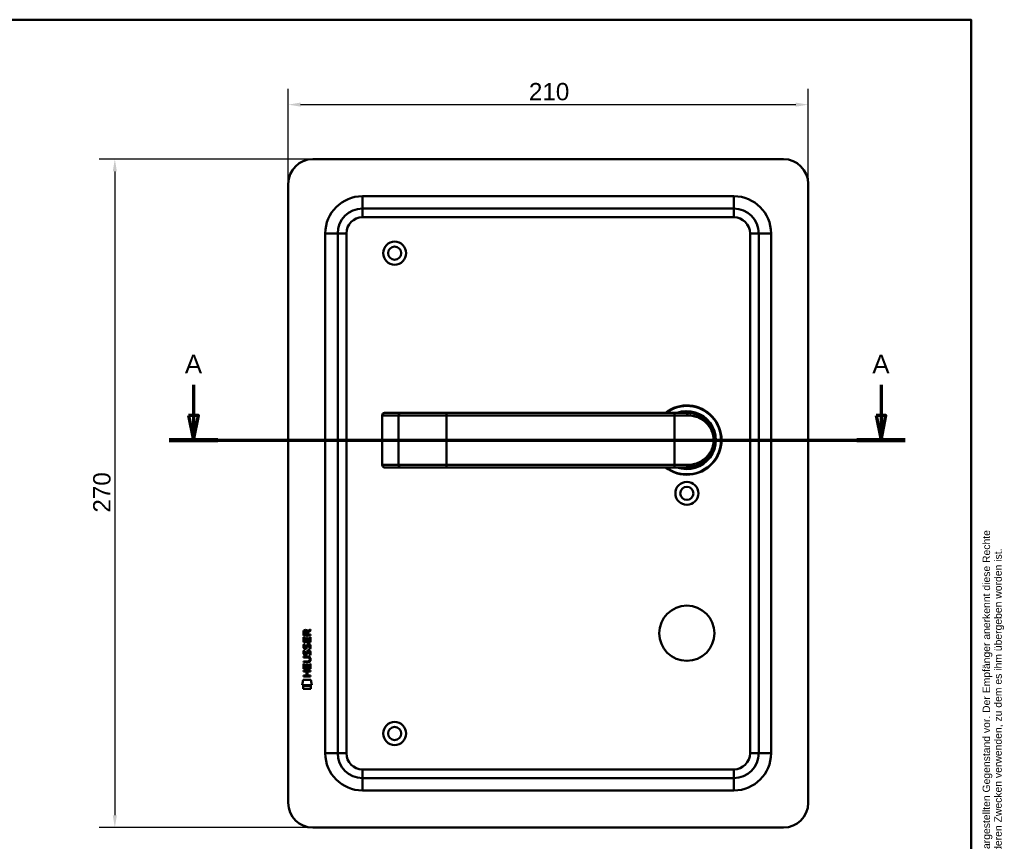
# Model space of a CAD drawing. Header units: millimetres. Extents: x 20 to 833, y 20 to 574.
# Tile 9 of 9: x 436 to 833, y 242 to 574. Entities that reach past the tile are written whole.
import ezdxf
from ezdxf.enums import TextEntityAlignment as Align

# ---------------------------------------------------------------- set-up
doc = ezdxf.new("R2010")
doc.units = ezdxf.units.MM
doc.header["$LTSCALE"] = 2
for name, color, linetype, lineweight in [('Bemaßungen(DIN)', 7, 'Continuous', 25), ('Schnittansichtslinien(DIN)', 7, 'Continuous', 70), ('Sichtbare Kanten(DIN)', 7, 'Continuous', 50), ('Sichtbare tangentiale Kanten(DIN)', 7, 'Continuous', 50), ('Skizziergeometrie(DIN)', 7, 'Continuous', 50), ('Skizzierlinie(DIN)', 7, 'Continuous', 25), ('Symbole(DIN)', 7, 'Continuous', 25)]:
    doc.layers.add(name, color=color, linetype=linetype, lineweight=lineweight)
doc.styles.add('Aktuell-DIN', font='arial.ttf')
doc.styles.add('Aktuell-DINGroßer Text', font='arial.ttf')
doc.styles.add('STANDARD-DIN~0', font='arial.ttf')
doc.styles.add('Textstil10', font='arial.ttf')
doc.styles.add('Textstil41', font='arial.ttf', dxfattribs={"width": 0.8})
doc.styles.add('Textstil83', font='arial.ttf', dxfattribs={"width": 0.8})
doc.dimstyles.new('CAD-LAN', dxfattribs={"dimscale": 2, "dimtxt": 3.5, "dimasz": 2.5, "dimexe": 3.175, "dimexo": 0, "dimgap": 0.8, "dimtad": 1, "dimrnd": 1e-08, "dimtxsty": 'STANDARD-DIN~0', "dimcen": 0.09, "dimdle": 10, "dimclrd": 250, "dimclre": 250, "dimclrt": 250, "dimadec": 0, "dimazin": 2, "dimtfac": 1, "dimtmove": 0, "dimatfit": 3, "dimfxl": 1, "dimtolj": 1, "dimtzin": 0, "dimlwd": 25, "dimlwe": 25, "dimarcsym": 0})

# ---------------------------------------------------------------- blocks, each defined once
blk = doc.blocks.new('Ränder Standardrahmen')
at = {"layer": 'Skizziergeometrie(DIN)', "flags": 128}
blk.add_lwpolyline([(10, 10), (10, 287), (410, 287), (410, 10), (10, 10)], dxfattribs=at)
blk = doc.blocks.new('Schriftfelder Heusser')
at = {"layer": 'Skizziergeometrie(DIN)'}
for p, q in [((101, 229.92), (101, 236.92)), ((101, 236.92), (291, 236.92)), ((111, 229.92), (111, 236.92)), ((123, 229.92), (123, 236.92)), ((232, 229.92), (232, 236.92)), ((256, 229.92), (256, 236.92)), ((291, 236.92), (291, 229.92)), ((101, 191.42), (101, 229.92)), ((101, 229.92), (291, 229.92)), ((111, 229.92), (111, 221.42)), ((123, 229.92), (123, 221.42)), ((232, 229.92), (232, 221.42)), ((256, 229.92), (256, 221.42)), ((291, 229.92), (291, 191.42)), ((101, 221.42), (291, 221.42)), ((150, 221.42), (150, 204.42)), ((198.85, 221.42), (198.85, 204.42)), ((216.35, 221.42), (216.35, 204.42)), ((238.35, 221.42), (238.35, 204.42)), ((278, 221.42), (278, 191.42)), ((278, 208.67), (291, 208.67)), ((101, 204.42), (291, 204.42)), ((142, 204.42), (142, 191.42)), ((236, 204.42), (236, 191.42)), ((278, 200.17), (291, 200.17)), ((291, 191.42), (101, 191.42))]:
    blk.add_line(p, q, dxfattribs=at)
at = {"layer": 'Skizzierlinie(DIN)'}
for p, q in [((113.5, 221.42), (113.5, 204.42)), ((118, 221.42), (118, 204.42)), ((162.35, 221.42), (162.35, 204.42)), ((166.85, 221.42), (166.85, 204.42)), ((113.5, 217.17), (150, 217.17)), ((162.35, 217.17), (278, 217.17)), ((113.5, 212.92), (150, 212.92)), ((162.35, 212.92), (278, 212.92)), ((113.5, 208.67), (150, 208.67)), ((162.35, 208.67), (278, 208.67))]:
    blk.add_line(p, q, dxfattribs=at)
for centre in [(115.75, 219.25), (164.6, 219.25), (115.75, 215.04), (164.6, 215.04), (115.75, 210.79), (164.6, 210.79), (115.75, 206.54), (164.6, 206.54)]:
    blk.add_circle(centre, 1.75, dxfattribs=at)
at = {"layer": 'Symbole(DIN)', "color": 7, "insert": (293.33, 191.7), "char_height": 1.5, "width": 182.3003, "attachment_point": 1, "rotation": 90, "line_spacing_factor": 0.944221, "style": 'Aktuell-DIN'}
blk.add_mtext('\\fArial|b0|i0;\\H1.5000;Die Schlossfabrik Heusser AG ist Eigentümerin dieses Dokumentes und behält sich alle Rechte an diesem und dem dargestellten Gegenstand vor. Der Empfänger anerkennt diese Rechte\\Pund wird das Dokument nicht ohne schriftliche Ermächtigung der Eigentümerin Dritten zugänglich machen oder zu anderen Zwecken verwenden, zu dem es ihm übergeben worden ist.\\P ', dxfattribs=at)
at = {"layer": 'Symbole(DIN)', "color": 179, "true_color": 0x262659, "style": 'Aktuell-DIN'}
for s, insert, char_height, attachment_point in [('Pos.', (106, 227), 2.489, 2), ('Menge', (117, 227), 2.489, 2), ('Benennung', (125.81, 225.38), 2.489, 4), ('B-Nummer', (234.74, 225.62), 2.489, 4), ('Material', (265.02, 225.62), 2.489, 5), ('\\fArial|b0|i0;a', (115.81, 219.53), 2, 5), ('\\fArial|b0|i0;e', (164.54, 219.53), 2, 5), ('\\fArial|b0|i0;Gezeichnet', (200.05, 219.23), 2, 4), ('\\fArial|b0|i0;b', (115.75, 215), 2, 5), ('\\fArial|b0|i0;f', (164.55, 215.06), 2, 5), ('\\fArial|b0|i0;Freigegeben', (199.92, 216), 2, 1), ('\\fArial|b0|i0;c', (115.75, 211.01), 2, 5), ('\\fArial|b0|i0;g', (164.63, 211.05), 2, 5), ('\\fArial|b0|i0;Projekt', (200, 211.98), 2, 1), ('\\fArial|b0|i0;d', (115.76, 206.55), 2, 5), ('\\fArial|b0|i0;h', (164.55, 206.57), 2, 5), ('\\fArial|b0|i0;CAD-Nr.', (200, 207.5), 2, 1), ('\\fArial|b0|i0;\\H2.0000;Massstab', (284.39, 206.37), 2, 5), ('\\fArial|b0|i0;\\H2.0000;Baugruppe', (143.1, 203.73), 2, 1), ('\\fArial|b0|i0;Zeichnungs-Nr.', (237, 203.5), 2, 1), ('\\fArial|b0|i0;\\H2.5000;4853 Murgenthal', (113.33, 192.46), 2.5, 7)]:
    blk.add_mtext(s, dxfattribs=dict(at, insert=insert, char_height=char_height, attachment_point=attachment_point))
at = {"layer": 'Symbole(DIN)', "color": 179, "true_color": 0x262659, "attachment_point": 5, "style": 'Aktuell-DIN'}
for s, insert, char_height, width in [('Änd.', (107.21, 213), 2.489, 12.3494), ('Änd.', (156.12, 212.76), 2.489, 12.3494), ('\\fArial|b0|i0;Änderung', (284.51, 202.33), 2, 12.1143)]:
    blk.add_mtext(s, dxfattribs=dict(at, insert=insert, char_height=char_height, width=width))
at = {"layer": 'Symbole(DIN)', "color": 7, "insert": (143.1, 196.62), "char_height": 4.5, "width": 90.18, "attachment_point": 4, "style": 'Aktuell-DIN'}
blk.add_mtext('\\fArial|b0|i0;\\W0.90;\\H4.5000;Heusser-Muschel Serie 6  EN179', dxfattribs=at)
at = {"layer": 'Symbole(DIN)', "color": 179, "true_color": 0x262659, "style": 'Textstil10'}
blk.add_attdef('ERSTELLUNGSDATUM_001', (217.26, 218.29), '', height=2, dxfattribs=at)
at = {"layer": 'Symbole(DIN)', "color": 179, "true_color": 0x262659}
for tag, height, style, p in [('AUTOR', 2.49, 'Aktuell-DIN', (240.03, 219.26)), ('KONTROLLDATUM', 2, 'Textstil10', (217.42, 215.04)), ('KONTROLLIERT_VON', 2, 'Textstil10', (239.98, 215.05))]:
    blk.add_attdef(tag, text='', height=height, dxfattribs=dict(at, style=style)).set_placement(p, align=Align.MIDDLE_LEFT)
at = {"layer": 'Symbole(DIN)', "color": 7, "style": 'Textstil83', "width": 0.8}
blk.add_attdef('Anfänglicher_Ansichtsmaßstab_001', (281.57, 213.34), '', height=2.3, dxfattribs=at)
at = {"layer": 'Symbole(DIN)', "color": 179, "true_color": 0x262659, "style": 'Textstil10'}
blk.add_attdef('PROJEKT', text='', height=2, dxfattribs=at).set_placement((217.77, 209.72), align=Align.BOTTOM_LEFT)
at = {"layer": 'Symbole(DIN)', "color": 7, "style": 'Textstil41', "width": 0.8}
blk.add_attdef('STATUS', text='', height=5, dxfattribs=at).set_placement((284.53, 195.86), align=Align.MIDDLE_CENTER)
blk = doc.blocks.new('*D22')
at = {"layer": 'Bemaßungen(DIN)', "color": 250, "linetype": 'Continuous', "lineweight": 25, "true_color": 0x3f3f3f, "transparency": 16777216}
for p, q in [((544.21, 507.7), (544.21, 546.05)), ((754.21, 507.7), (754.21, 546.05)), ((549.21, 539.7), (749.21, 539.7))]:
    blk.add_line(p, q, dxfattribs=at)
at = {"layer": 'Bemaßungen(DIN)', "color": 250, "linetype": 'Continuous', "true_color": 0x3f3f3f, "transparency": 16777216}
for points in [[(549.21, 540.53), (549.21, 538.87), (544.21, 539.7)], [(749.21, 540.53), (749.21, 538.87), (754.21, 539.7)]]:
    blk.add_solid(points, dxfattribs=at)
at = {"layer": 'Defpoints', "color": 0, "linetype": 'Continuous', "transparency": 16777216}
for p in [(754.21, 539.7), (544.21, 507.7), (754.21, 507.7)]:
    blk.add_point(p, dxfattribs=at)
at = {"layer": 'Bemaßungen(DIN)', "color": 250, "linetype": 'Continuous', "lineweight": 25, "true_color": 0x3f3f3f, "transparency": 16777216, "insert": (641.43, 548.45), "char_height": 7, "attachment_point": 1, "style": 'STANDARD-DIN~0'}
blk.add_mtext('\\A1;210', dxfattribs=at)
blk = doc.blocks.new('*D23')
at = {"layer": 'Bemaßungen(DIN)', "color": 250, "linetype": 'Continuous', "lineweight": 25, "true_color": 0x3f3f3f, "transparency": 16777216}
for p, q in [((554.21, 517.7), (467.86, 517.7)), ((474.21, 512.7), (474.21, 252.7)), ((554.21, 247.7), (467.86, 247.7))]:
    blk.add_line(p, q, dxfattribs=at)
at = {"layer": 'Bemaßungen(DIN)', "color": 250, "linetype": 'Continuous', "true_color": 0x3f3f3f, "transparency": 16777216}
for points in [[(473.38, 512.7), (475.05, 512.7), (474.21, 517.7)], [(473.38, 252.7), (475.05, 252.7), (474.21, 247.7)]]:
    blk.add_solid(points, dxfattribs=at)
at = {"layer": 'Defpoints', "color": 0, "linetype": 'Continuous', "transparency": 16777216}
for p in [(554.21, 517.7), (474.21, 247.7), (554.21, 247.7)]:
    blk.add_point(p, dxfattribs=at)
at = {"layer": 'Bemaßungen(DIN)', "color": 250, "linetype": 'Continuous', "lineweight": 25, "true_color": 0x3f3f3f, "transparency": 16777216, "insert": (465.46, 374.92), "char_height": 7, "attachment_point": 1, "rotation": 90, "style": 'STANDARD-DIN~0'}
blk.add_mtext('\\A1;270', dxfattribs=at)
blk = doc.blocks.new('2DTransSchnitt0')
at = {"layer": 'Schnittansichtslinien(DIN)', "linetype": 'Continuous'}
for p, q in [((253, 213.24), (253, 207.1)), ((391.81, 213.24), (391.81, 207.1)), ((252, 207.1), (253, 202.1)), ((254, 207.1), (252, 207.1)), ((253, 207.1), (253, 202.1)), ((253, 202.1), (254, 207.1)), ((390.81, 207.1), (391.81, 202.1)), ((392.81, 207.1), (390.81, 207.1)), ((391.81, 207.1), (391.81, 202.1)), ((391.81, 202.1), (392.81, 207.1)), ((248.09, 202.1), (396.72, 202.1))]:
    blk.add_line(p, q, dxfattribs=at)
at = {"layer": 'Schnittansichtslinien(DIN)', "linetype": 'Continuous', "lineweight": 140}
for p, q in [((248.09, 202.1), (257.91, 202.1)), ((386.9, 202.1), (396.72, 202.1))]:
    blk.add_line(p, q, dxfattribs=at)
at = {"layer": 'Schnittansichtslinien(DIN)', "linetype": 'Continuous', "flags": 128}
for points in [[(252, 207.1), (253, 202.1), (254, 207.1), (252, 207.1)], [(390.81, 207.1), (391.81, 202.1), (392.81, 207.1), (390.81, 207.1)]]:
    blk.add_lwpolyline(points, dxfattribs=at)
at = {"layer": 'Schnittansichtslinien(DIN)'}
for points in [[(252, 207.1), (253, 202.1), (254, 207.1), (252, 207.1)], [(390.81, 207.1), (391.81, 202.1), (392.81, 207.1), (390.81, 207.1)]]:
    blk.add_solid(points, dxfattribs=at)
at = {"layer": 'Schnittansichtslinien(DIN)', "char_height": 3.73, "attachment_point": 7, "style": 'Aktuell-DINGroßer Text'}
for insert in [(251.25, 215.6), (390.06, 215.6)]:
    blk.add_mtext('A', dxfattribs=dict(at, insert=insert))

msp = doc.modelspace()

# ---------------------------------------------------------------- linework, layer by layer
at = {"layer": 'Sichtbare Kanten(DIN)'}
for p, q in [((744.2129, 517.6998), (554.2129, 517.6998)), ((544.2129, 507.6998), (544.2129, 257.6998)), ((754.2129, 257.6998), (754.2129, 507.6998)), ((724.2129, 497.6998), (574.2129, 497.6998)), ((564.2129, 487.6998), (564.2129, 277.6998)), ((734.2129, 277.6998), (734.2129, 487.6998)), ((582.1625, 414.1998), (582.1625, 394.1998)), ((583.1625, 415.1998), (583.1819, 415.1998)), ((589.7354, 415.1998), (583.1819, 415.1998)), ((589.6524, 415.196), (589.6524, 415.1958)), ((608.2129, 415.1998), (589.7354, 415.1998)), ((700.2129, 415.1998), (608.2129, 415.1998)), ((700.2129, 415.1998), (705.2129, 415.1998)), ((705.8295, 415.1823), (705.8295, 415.1825)), ((583.1819, 393.1998), (583.1625, 393.1998)), ((583.1819, 393.1998), (589.7354, 393.1998)), ((589.7354, 393.1998), (608.2129, 393.1998)), ((608.2129, 393.1998), (700.2129, 393.1998)), ((705.2129, 393.1998), (700.2129, 393.1998)), ((550.394, 325.3471), (550.3962, 326.6605)), ((550.7445, 326.6166), (550.7438, 325.7284)), ((551.7614, 325.7275), (551.7621, 326.6158)), ((552.059, 326.9766), (553.2543, 327.7667)), ((552.1118, 326.5777), (552.1111, 325.7273)), ((553.254, 327.3327), (552.1118, 326.5777)), ((553.2543, 327.7667), (553.254, 327.3327)), ((550.3918, 322.6168), (550.3934, 324.6211)), ((553.2503, 322.6145), (550.3918, 322.6168)), ((550.3934, 324.6211), (550.7417, 324.6208)), ((553.2524, 325.3448), (550.394, 325.3471)), ((550.7417, 324.6208), (550.7404, 322.9936)), ((550.7404, 322.9936), (551.635, 322.9929)), ((550.7438, 325.7284), (551.7614, 325.7275)), ((551.635, 322.9929), (551.6362, 324.4398)), ((551.6362, 324.4398), (551.9846, 324.4395)), ((551.9846, 324.4395), (551.9835, 322.9926)), ((551.9835, 322.9926), (552.9021, 322.9919)), ((552.1111, 325.7273), (553.2527, 325.7264)), ((552.9021, 322.9919), (552.9034, 324.6389)), ((552.9034, 324.6389), (553.2519, 324.6386)), ((553.2519, 324.6386), (553.2503, 322.6145)), ((553.2527, 325.7264), (553.2524, 325.3448)), ((550.5615, 319.2965), (550.9001, 319.1961)), ((550.5635, 321.843), (550.9022, 321.7427)), ((550.7599, 320.5114), (550.7671, 320.4941)), ((551.4437, 320.4137), (551.4545, 320.4305)), ((552.49, 318.9934), (552.4783, 318.9934)), ((552.492, 321.5399), (552.4803, 321.54)), ((550.3852, 314.4545), (550.3855, 314.8316)), ((552.0309, 314.4532), (550.3852, 314.4545)), ((550.3855, 314.8316), (552.0552, 314.8302)), ((550.3867, 316.3893), (550.387, 316.7663)), ((552.0564, 316.388), (550.3867, 316.3893)), ((550.387, 316.7663), (552.0328, 316.765)), ((550.7579, 317.9649), (550.7651, 317.9475)), ((551.4417, 317.8671), (551.4525, 317.884)), ((552.9364, 315.6029), (552.9364, 315.6126)), ((550.3809, 310.7086), (550.3812, 311.0857)), ((551.624, 310.7077), (550.3809, 310.7086)), ((550.3812, 311.0857), (553.2398, 311.0835)), ((550.3832, 311.8791), (550.3848, 313.8834)), ((553.2417, 311.8769), (550.3832, 311.8791)), ((550.3848, 313.8834), (550.7332, 313.8831)), ((550.7332, 313.8831), (550.7319, 312.256)), ((550.7319, 312.256), (551.6265, 312.2553)), ((551.6227, 309.15), (551.624, 310.7077)), ((551.6265, 312.2553), (551.6277, 313.7022)), ((551.6277, 313.7022), (551.9761, 313.7019)), ((551.9761, 313.7019), (551.975, 312.255)), ((551.975, 312.255), (552.8935, 312.2542)), ((551.9803, 310.7074), (551.9791, 309.1498)), ((553.2395, 310.7064), (551.9803, 310.7074)), ((552.8935, 312.2542), (552.8948, 313.9014)), ((552.8948, 313.9014), (553.2433, 313.9011)), ((553.2398, 311.0835), (553.2395, 310.7064)), ((553.2433, 313.9011), (553.2417, 311.8769)), ((549.8483, 305.1969), (550.3073, 307.3297)), ((550.3073, 307.3297), (553.3135, 307.3273)), ((550.3794, 308.774), (550.3797, 309.151)), ((553.238, 308.7717), (550.3794, 308.774)), ((550.3797, 309.151), (551.6227, 309.15)), ((551.9791, 309.1498), (553.2383, 309.1488)), ((553.2383, 309.1488), (553.238, 308.7717)), ((553.3135, 307.3273), (553.7634, 305.1937)), ((553.7634, 305.1937), (549.8483, 305.1969)), ((550.3068, 303.7691), (550.3077, 304.911)), ((553.3037, 303.7667), (550.3068, 303.7691)), ((550.3077, 304.911), (553.3046, 304.9086)), ((553.3046, 304.9086), (553.3037, 303.7667)), ((574.2129, 267.6998), (724.2129, 267.6998)), ((554.2129, 247.6998), (744.2129, 247.6998))]:
    msp.add_line(p, q, dxfattribs=at)
for centre, radius in [((587.2129, 479.6998), 4.65), ((587.2129, 479.6998), 2.65), ((705.2129, 382.6998), 4.65), ((705.2129, 382.6998), 2.65), ((705.2129, 326.1998), 11.15), ((587.2129, 285.6998), 4.65), ((587.2129, 285.6998), 2.65)]:
    msp.add_circle(centre, radius, dxfattribs=at)
for centre, radius, start, end in [((554.2129, 507.6998), 10, 90, 180), ((744.2129, 507.6998), 10, 0, 90), ((574.2129, 487.6998), 10, 90, 180), ((724.2129, 487.6998), 10, 0, 90), ((705.2129, 404.1998), 14, 231.786789, 128.213211), ((705.2129, 404.1998), 13.8, 232.854196, 127.145804), ((583.1625, 414.1998), 1, 90, 180), ((705.2129, 404.1998), 11.7, 250.080283, 109.919717), ((705.2129, 404.1998), 11.6, 251.491372, 108.508628), ((705.2129, 404.1998), 11.5, 253.042574, 106.957426), ((705.2129, 404.1998), 11.3, 256.768028, 103.231972), ((707.4445, 414.3079), 0.85, 191.306409, 191.310687), ((707.4445, 414.3079), 0.85, 119.326793, 119.345018), ((707.4446, 414.3079), 0.85, 328.724397, 328.725836), ((717.5358, 416.8979), 8.6779, 196.402383, 196.404278), ((583.1625, 394.1998), 1, 180, 270), ((574.2129, 277.6998), 10, 180, 270), ((724.2129, 277.6998), 10, 270, 0), ((554.2129, 257.6998), 10, 180, 270), ((744.2129, 257.6998), 10, 270, 0)]:
    msp.add_arc(centre, radius, start, end, dxfattribs=at)
for centre, major_axis, ratio, start_param, end_param in [((551.9231, 325.8438), (0.9765, -1.2741), 0.51804149, 2.7627686, 3.73551306), ((550.5303, 325.763), (-1.2419, -1.6396), 0.59949376, 2.73657233, 3.56737986), ((552.0259, 323.622), (1.1034, 3.2961), 0.23129477, 2.81246194, 2.87342131), ((551.5052, 321.3053), (0.5741, 1.0041), 0.54384094, 2.75343041, 3.21372411), ((551.3853, 320.4381), (0.0982, 0.1394), 0.36417157, 4.48449266, 4.7925708), ((551.8316, 317.3087), (0.838, 1.6403), 0.45945215, 5.97601121, 6.497704), ((551.8324, 319.8531), (0.8393, 1.6425), 0.45910241, 5.97618772, 6.49757551), ((552.1097, 321.3223), (1.192, 3.5398), 0.22151613, 2.82630526, 2.88544623), ((551.5109, 318.7675), (0.5826, 1.0124), 0.54160498, 2.75690927, 3.21474058), ((551.3832, 317.8916), (0.0982, 0.1394), 0.36417158, 4.48449266, 4.7925708), ((548.2155, 319.1353), (4.8083, -4.3226), 0.37420137, 5.88811297, 6.60645232), ((548.2116, 312.0912), (4.8136, 4.3126), 0.37426609, 5.95992819, 6.67839211), ((529.5033, 335.4397), (23.2662, -20.361), 0.13713392, 6.12750203, 6.40243503)]:
    msp.add_ellipse(centre, major_axis=major_axis, ratio=ratio, start_param=start_param, end_param=end_param, dxfattribs=at)
for points, knots in [([(705.2129, 393.1998), (706.0786, 393.1998), (707.7932, 393.4073), (710.8766, 394.5333), (713.9471, 396.9973), (715.8633, 400.5992), (716.3291, 404.1903), (716.0451, 406.4272), (715.5387, 408.0592), (714.8752, 409.5662), (713.3484, 411.8855), (710.8769, 413.8664), (707.7907, 414.9927), (706.0786, 415.1998), (705.2129, 415.1998)], [-3.42613344, -3.42613344, -3.42613344, -3.42613344, -3.18140962, -2.9366858, -2.44723817, -1.95779053, -1.71306672, -1.4683429, -1.34598099, -1.22361908, -0.97889527, -0.48944763, -0.24472382, 0, 0, 0, 0]), ([(552.9364, 315.6126), (552.9364, 315.6593), (552.934, 315.7062), (552.9178, 315.8415), (552.8954, 315.9292), (552.8209, 316.0798), (552.7746, 316.1412), (552.6545, 316.2469), (552.5837, 316.287), (552.3667, 316.3704), (552.2071, 316.3879), (552.0564, 316.388)], [0, 0, 0, 0, 0.014004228, 0.014004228, 0.040894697, 0.040894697, 0.064390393, 0.064390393, 0.08887549, 0.08887549, 0.134135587, 0.134135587, 0.134135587, 0.134135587])]:
    msp.add_open_spline(points, degree=3, knots=knots, dxfattribs=at)
for points in [[(550.3962, 326.6605), (550.4103, 327.1021), (550.6423, 327.5642), (551.2553, 327.5637)], [(551.7621, 326.6158), (551.7624, 326.8888), (551.6754, 327.2143), (551.26, 327.2146)], [(550.4379, 317.818), (550.3473, 318.0587), (550.3184, 318.292), (550.3604, 318.6202)], [(550.4399, 320.3645), (550.3494, 320.6053), (550.3205, 320.8386), (550.3624, 321.1668)], [(550.3604, 318.6202), (550.3781, 318.7594), (550.4195, 318.9664), (550.4905, 319.1395)], [(550.3624, 321.1668), (550.3802, 321.306), (550.4216, 321.5129), (550.4925, 321.6861)], [(550.9992, 319.9039), (550.7758, 319.9368), (550.5462, 320.0822), (550.4399, 320.3645)], [(550.4905, 319.1395), (550.5099, 319.189), (550.5614, 319.2964), (550.5615, 319.2965)], [(550.4925, 321.6861), (550.512, 321.7355), (550.5635, 321.843), (550.5635, 321.843)], [(550.7452, 318.7316), (550.6811, 318.4791), (550.6749, 318.2548), (550.7333, 318.0388)], [(550.7472, 321.2782), (550.6831, 321.0257), (550.6769, 320.8014), (550.7353, 320.5854)], [(550.9001, 319.1961), (550.9001, 319.196), (550.7801, 318.8695), (550.7452, 318.7316)], [(550.9022, 321.7427), (550.9021, 321.7426), (550.7822, 321.416), (550.7472, 321.2782)], [(550.9719, 320.2814), (551.1188, 320.2215), (551.3072, 320.2572), (551.4125, 320.3718)], [(551.1539, 319.8912), (551.0533, 319.8925), (551.0323, 319.899), (550.9992, 319.9039)], [(551.7818, 320.2556), (551.6664, 320.0458), (551.4714, 319.8871), (551.1539, 319.8912)], [(551.4525, 317.884), (551.5212, 317.9935), (551.5782, 318.157), (551.6331, 318.4023)], [(551.4545, 320.4305), (551.5232, 320.5401), (551.5802, 320.7036), (551.6352, 320.9488)], [(551.6331, 318.4023), (551.7172, 318.7701), (551.8194, 318.9814), (551.9605, 319.1489)], [(551.6352, 320.9488), (551.7192, 321.3167), (551.8215, 321.5279), (551.9625, 321.6954)], [(551.9724, 318.2518), (551.918, 318.0119), (551.8556, 317.847), (551.7798, 317.7091)], [(551.9745, 320.7984), (551.92, 320.5585), (551.8576, 320.3935), (551.7818, 320.2556)], [(551.9605, 319.1489), (552.0535, 319.2592), (552.1838, 319.3314), (552.3634, 319.3555)], [(551.9625, 321.6954), (552.0555, 321.8058), (552.1858, 321.878), (552.3654, 321.902)], [(552.0212, 318.4505), (552.0135, 318.4204), (551.9732, 318.2542), (551.9724, 318.2518)], [(552.0232, 320.9971), (552.0155, 320.967), (551.9753, 320.8008), (551.9745, 320.7984)], [(552.2072, 318.8755), (552.1364, 318.7869), (552.0758, 318.6487), (552.0212, 318.4505)], [(552.2092, 321.422), (552.1385, 321.3334), (552.0779, 321.1953), (552.0232, 320.9971)], [(552.4783, 318.9934), (552.3566, 318.9935), (552.2814, 318.9607), (552.2072, 318.8755)], [(552.4803, 321.54), (552.3586, 321.5401), (552.2834, 321.5073), (552.2092, 321.422)], [(552.3634, 319.3555), (552.6508, 319.3938), (552.9336, 319.2936), (553.1272, 318.9772)], [(552.3654, 321.902), (552.6528, 321.9404), (552.9356, 321.8402), (553.1292, 321.5237)], [(552.6841, 319.9572), (552.6842, 319.9573), (552.8389, 320.2112), (552.8979, 320.4959)], [(553.0528, 319.8705), (553.0324, 319.8751), (552.6842, 319.9572), (552.6841, 319.9572)], [(552.8958, 317.9493), (552.9648, 318.2825), (552.9645, 318.5585), (552.8583, 318.7558)], [(552.8979, 320.4959), (552.9668, 320.829), (552.9665, 321.1051), (552.8603, 321.3023)], [(553.2775, 320.5888), (553.2476, 320.2577), (553.0896, 319.9281), (553.0528, 319.8705)], [(553.1272, 318.9772), (553.2372, 318.7965), (553.291, 318.5775), (553.2908, 318.3078)], [(553.1292, 321.5237), (553.2393, 321.343), (553.293, 321.1241), (553.2928, 320.8544)], [(553.2908, 318.3078), (553.2907, 318.2229), (553.284, 318.1372), (553.2755, 318.0423)], [(553.2928, 320.8544), (553.2927, 320.7695), (553.286, 320.6838), (553.2775, 320.5888)], [(550.9972, 317.3573), (550.7738, 317.3903), (550.5441, 317.5356), (550.4379, 317.818)], [(550.9699, 317.7348), (551.1168, 317.6749), (551.3052, 317.7107), (551.4105, 317.8253)], [(551.1519, 317.3446), (551.0512, 317.3459), (551.0302, 317.3525), (550.9972, 317.3573)], [(551.7798, 317.7091), (551.6644, 317.4993), (551.4694, 317.3405), (551.1519, 317.3446)], [(552.6821, 317.4107), (552.6821, 317.4107), (552.8369, 317.6647), (552.8958, 317.9493)], [(553.0507, 317.3239), (553.0303, 317.3286), (552.6822, 317.4107), (552.6821, 317.4107)], [(553.2755, 318.0423), (553.2456, 317.7112), (553.0875, 317.3815), (553.0507, 317.3239)]]:
    msp.add_open_spline(points, degree=3, dxfattribs=at)
at = {"layer": 'Sichtbare tangentiale Kanten(DIN)'}
for p, q in [((574.2129, 502.6998), (574.2129, 497.6998)), ((574.2129, 502.6998), (724.2129, 502.6998)), ((724.2129, 502.6998), (724.2129, 497.6998)), ((574.2129, 494.1998), (574.2129, 497.6998)), ((724.2129, 494.1998), (724.2129, 497.6998)), ((724.2129, 494.1998), (574.2129, 494.1998)), ((559.2129, 487.6998), (564.2129, 487.6998)), ((559.2129, 277.6998), (559.2129, 487.6998)), ((567.7129, 487.6998), (564.2129, 487.6998)), ((567.7129, 487.6998), (567.7129, 277.6998)), ((730.7129, 487.6998), (734.2129, 487.6998)), ((730.7129, 277.6998), (730.7129, 487.6998)), ((739.2129, 487.6998), (734.2129, 487.6998)), ((739.2129, 487.6998), (739.2129, 277.6998)), ((582.2207, 414.1998), (582.1625, 414.1998)), ((582.2207, 394.1998), (582.2207, 414.1998)), ((582.2207, 414.1998), (588.7741, 414.1998)), ((588.7741, 414.1998), (608.2129, 414.1998)), ((588.7741, 394.1998), (588.7741, 414.1998)), ((608.2129, 415.1998), (608.2129, 414.1998)), ((608.2129, 414.1998), (608.2129, 394.1998)), ((608.2129, 414.1998), (700.2129, 414.1998)), ((700.2129, 415.1998), (700.2129, 414.1998)), ((700.2129, 414.1998), (700.2129, 394.1998)), ((705.476, 414.1998), (700.2129, 414.1998)), ((715.6486, 407.6776), (715.6483, 407.6772)), ((582.1625, 394.1998), (582.2207, 394.1998)), ((588.7741, 394.1998), (582.2207, 394.1998)), ((608.2129, 394.1998), (588.7741, 394.1998)), ((700.2129, 394.1998), (608.2129, 394.1998)), ((608.2129, 393.1998), (608.2129, 394.1998)), ((700.2129, 394.1998), (705.476, 394.1998)), ((700.2129, 393.1998), (700.2129, 394.1998)), ((559.2129, 277.6998), (564.2129, 277.6998)), ((567.7129, 277.6998), (564.2129, 277.6998)), ((730.7129, 277.6998), (734.2129, 277.6998)), ((739.2129, 277.6998), (734.2129, 277.6998)), ((574.2129, 267.6998), (574.2129, 271.1998)), ((574.2129, 271.1998), (724.2129, 271.1998)), ((724.2129, 271.1998), (724.2129, 267.6998)), ((574.2129, 267.6998), (574.2129, 262.6998)), ((724.2129, 262.6998), (724.2129, 267.6998)), ((724.2129, 262.6998), (574.2129, 262.6998))]:
    msp.add_line(p, q, dxfattribs=at)
for centre, radius, start, end in [((574.2129, 487.6998), 15, 90, 180), ((724.2129, 487.6998), 15, 0, 90), ((574.2129, 487.6998), 6.5, 90, 180), ((724.2129, 487.6998), 6.5, 0, 90), ((574.2129, 277.6998), 15, 180, 270), ((574.2129, 277.6998), 6.5, 180, 270), ((724.2129, 277.6998), 6.5, 270, 0), ((724.2129, 277.6998), 15, 270, 0)]:
    msp.add_arc(centre, radius, start, end, dxfattribs=at)
for centre, major_axis, ratio, start_param, end_param in [((583.1819, 414.1998), (0, 1), 0.9612617, 0, 1.57079633), ((589.7354, 414.1998), (0, 1), 0.9612617, 0, 1.57079633), ((705.2129, 414.1998), (0, 1), 0.26315789, 4.71238898, 6.28318531), ((583.1819, 394.1998), (0, -1), 0.9612617, 4.71238898, 6.28318531), ((589.7354, 394.1998), (0, -1), 0.9612617, 4.71238898, 6.28318531), ((705.2129, 394.1998), (0, -1), 0.26315789, 0, 1.57079633)]:
    msp.add_ellipse(centre, major_axis=major_axis, ratio=ratio, start_param=start_param, end_param=end_param, dxfattribs=at)
msp.add_open_spline([(705.476, 414.1998), (706.3044, 414.1998), (707.1239, 414.1056), (707.9026, 413.9306), (708.6812, 413.7555), (709.4194, 413.4996), (710.1089, 413.1789), (711.4877, 412.5374), (712.6698, 411.637), (713.6203, 410.5336), (714.0956, 409.982), (714.5134, 409.3796), (714.8642, 408.7221), (715.0396, 408.3933), (715.1983, 408.0508), (715.3383, 407.6941), (715.4782, 407.3374), (715.5994, 406.9665), (715.6983, 406.5837), (715.8959, 405.818), (716.0052, 405.0046), (716.0038, 404.1898), (716.0024, 403.375), (715.8902, 402.5588), (715.6942, 401.7964), (715.3023, 400.2716), (714.5675, 398.9618), (713.6118, 397.8589), (712.656, 396.7561), (711.4838, 395.86), (710.1084, 395.2202), (709.4207, 394.9002), (708.6826, 394.6443), (707.9037, 394.4692), (707.1247, 394.2941), (706.3044, 394.1998), (705.476, 394.1998)], degree=3, knots=[0, 0, 0, 0, 0.24472382, 0.24472382, 0.24472382, 0.48944763, 0.48944763, 0.48944763, 0.97889527, 0.97889527, 0.97889527, 1.22361908, 1.22361908, 1.22361908, 1.34598099, 1.34598099, 1.34598099, 1.4683429, 1.4683429, 1.4683429, 1.71306672, 1.71306672, 1.71306672, 1.95779053, 1.95779053, 1.95779053, 2.44723817, 2.44723817, 2.44723817, 2.9366858, 2.9366858, 2.9366858, 3.18140962, 3.18140962, 3.18140962, 3.42613344, 3.42613344, 3.42613344, 3.42613344], dxfattribs=at)

# ---------------------------------------------------------------- block references
at = {"xscale": 2, "yscale": 2, "zscale": 2}
msp.add_blockref('Ränder Standardrahmen', (0, 0), dxfattribs=at)
msp.add_blockref('Schriftfelder Heusser', (238, -362.8333), dxfattribs=at).add_auto_attribs({'ERSTELLUNGSDATUM_001': '21.12.2020', 'Anfänglicher_Ansichtsmaßstab_001': '1 : 2'})
at = {"layer": 'Schnittansichtslinien(DIN)', "xscale": 2, "yscale": 2, "zscale": 2}
msp.add_blockref('2DTransSchnitt0', (0, 0), dxfattribs=at)

# ---------------------------------------------------------------- dimensions: what is measured, and where the dimension line sits
at = {"layer": 'Bemaßungen(DIN)', "color": 250, "linetype": 'Continuous', "lineweight": 25, "true_color": 0x3f3f3f}
for base, p1, p2, angle, picture, middle in [((754.2129, 539.6998), (544.2129, 507.6998), (754.2129, 507.6998), 180, '*D22', (649.2129, 539.6998)), ((474.2129, 247.6998), (554.2129, 517.6998), (554.2129, 247.6998), 90, '*D23', (474.2129, 382.6998))]:
    dim = msp.add_linear_dim(base=base, p1=p1, p2=p2, angle=angle, dimstyle='CAD-LAN', override={"dimgap": 0.8, "dimdec": 2, "dimtol": 0, "dimlim": 0, "dimtp": 0, "dimtm": 0, "dimtdec": 2, "dimtofl": 0, "dimatfit": 1}, dxfattribs=at)
    dim.commit()
    dim.dimension.update_dxf_attribs({"geometry": picture, "text_midpoint": middle, "dimtype": 160})

doc.saveas('drawing.dxf')
